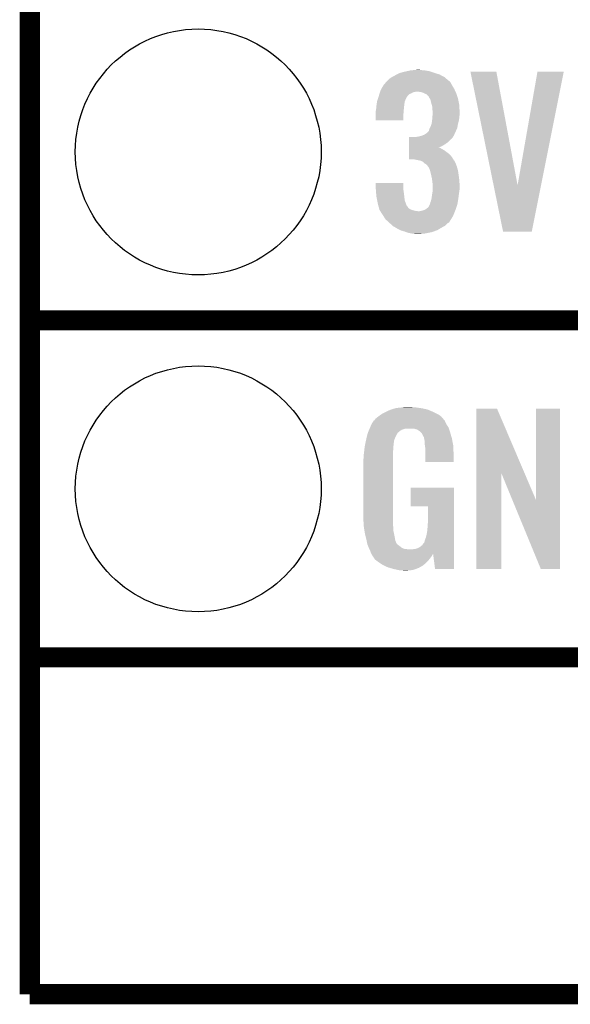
# Model space of a CAD drawing. Extents: x -0.05 to 0.95, y -0.15 to 1.54.
# Tile 1 of 44: x -0.05 to 0.11, y -0.15 to 0.14. Entities that reach past the tile are written whole.
import ezdxf

# ---------------------------------------------------------------- set-up
doc = ezdxf.new("R2010")
doc.units = 0
doc.layers.get('0').update_dxf_attribs({"linetype": 'CONTINUOUS'})
for name, color, linetype in [('HOD_CAP_2_CLICK_V101_GKO', 5, 'CONTINUOUS'), ('HOD_CAP_2_CLICK_V101_GTO', 14, 'CONTINUOUS'), ('HOD_CAP_2_CLICK_V101_GTS', 12, 'CONTINUOUS')]:
    doc.layers.add(name, color=color, linetype=linetype)

# ---------------------------------------------------------------- blocks, each defined once
blk = doc.blocks.new('ROUND_15')
blk.add_circle((0, 0), 0.0365)

msp = doc.modelspace()

# ---------------------------------------------------------------- linework, layer by layer
at = {"layer": 'HOD_CAP_2_CLICK_V101_GKO', "const_width": 0.006}
for points in [[(-0.05, -0.15), (-0.05, 1.45)], [(-0.05, -0.15), (0.85, -0.15)]]:
    msp.add_lwpolyline(points, dxfattribs=at)
at = {"layer": 'HOD_CAP_2_CLICK_V101_GTO', "const_width": 0.006}
for points in [[(-0.05, 0.05), (0.153, 0.05)], [(-0.05, 0.05), (0.153, 0.05)], [(-0.05, -0.05), (0.13, -0.05)], [(-0.05, -0.05), (-0.0106, -0.05)]]:
    msp.add_lwpolyline(points, dxfattribs=at)
at = {"layer": 'HOD_CAP_2_CLICK_V101_GTO'}
for points in [[(0.0584, 0.1227), (0.05896, 0.123), (0.07216, 0.1227), (0.0716, 0.123)], [(0.05896, 0.123), (0.0597, 0.1234), (0.0716, 0.123), (0.07032, 0.1234)], [(0.0597, 0.1234), (0.06007, 0.1235), (0.07032, 0.1234), (0.07, 0.1235)], [(0.06007, 0.1235), (0.0612, 0.1238), (0.07, 0.1235), (0.0691, 0.1238)], [(0.0612, 0.1238), (0.0621, 0.124), (0.0691, 0.1238), (0.0685, 0.124)], [(0.0621, 0.124), (0.063, 0.1242), (0.0685, 0.124), (0.0672, 0.1242)], [(0.063, 0.1242), (0.06405, 0.1243), (0.0672, 0.1242), (0.0661, 0.1243)], [(0.06405, 0.1243), (0.0651, 0.1244), (0.0661, 0.1243), (0.0657, 0.1244)], [(0.08768, 0.0901), (0.0808, 0.1238), (0.0948, 0.0901), (0.0885, 0.1238)], [(0.0808, 0.1238), (0.0808, 0.1238), (0.0885, 0.1238), (0.0808, 0.1238)], [(0.0948, 0.0901), (0.1007, 0.1238), (0.10176, 0.0901), (0.1085, 0.1238)], [(0.1007, 0.1238), (0.1007, 0.1238), (0.1085, 0.1238), (0.1007, 0.1238)], [(0.0549, 0.1197), (0.05566, 0.1206), (0.0754, 0.1197), (0.0749, 0.1206)], [(0.05566, 0.1206), (0.056, 0.121), (0.0749, 0.1206), (0.0746, 0.121)], [(0.056, 0.121), (0.0561, 0.1211), (0.0746, 0.121), (0.0744, 0.1211)], [(0.0561, 0.1211), (0.0566, 0.1216), (0.0744, 0.1211), (0.07381, 0.1216)], [(0.0566, 0.1216), (0.0573, 0.1221), (0.07381, 0.1216), (0.07322, 0.1221)], [(0.0573, 0.1221), (0.05748, 0.1222), (0.07322, 0.1221), (0.0731, 0.1222)], [(0.05748, 0.1222), (0.0584, 0.1227), (0.0731, 0.1222), (0.07216, 0.1227)], [(0.05363, 0.1167), (0.05379, 0.1172), (0.0622, 0.1167), (0.0627, 0.1172)], [(0.05379, 0.1172), (0.05385, 0.1174), (0.0627, 0.1172), (0.0633, 0.1174)], [(0.05385, 0.1174), (0.05394, 0.1177), (0.0633, 0.1174), (0.0638, 0.1177)], [(0.05394, 0.1177), (0.05401, 0.1179), (0.0638, 0.1177), (0.0648, 0.1179)], [(0.05401, 0.1179), (0.0541, 0.1182), (0.07637, 0.1179), (0.07623, 0.1182)], [(0.0541, 0.1182), (0.05437, 0.1187), (0.07623, 0.1182), (0.076, 0.1187)], [(0.05437, 0.1187), (0.0549, 0.1197), (0.076, 0.1187), (0.0754, 0.1197)], [(0.066, 0.1178), (0.0651, 0.1179), (0.07642, 0.1178), (0.07637, 0.1179)], [(0.0667, 0.1176), (0.066, 0.1178), (0.07651, 0.1176), (0.07642, 0.1178)], [(0.0671, 0.1174), (0.0667, 0.1176), (0.0766, 0.1174), (0.07651, 0.1176)], [(0.0673, 0.1173), (0.0671, 0.1174), (0.07663, 0.1173), (0.0766, 0.1174)], [(0.0678, 0.1171), (0.0673, 0.1173), (0.0767, 0.1171), (0.07663, 0.1173)], [(0.0684, 0.1165), (0.0678, 0.1171), (0.0769, 0.1165), (0.0767, 0.1171)], [(0.0529, 0.1137), (0.05297, 0.1142), (0.06114, 0.1137), (0.0612, 0.1142)], [(0.05297, 0.1142), (0.05307, 0.1149), (0.0612, 0.1142), (0.0613, 0.1149)], [(0.05307, 0.1149), (0.0531, 0.1151), (0.0613, 0.1149), (0.06138, 0.1151)], [(0.0531, 0.1151), (0.05337, 0.1159), (0.06138, 0.1151), (0.0617, 0.1159)], [(0.05337, 0.1159), (0.0534, 0.116), (0.0617, 0.1159), (0.0618, 0.116)], [(0.0534, 0.116), (0.05343, 0.1161), (0.0618, 0.116), (0.0618, 0.1161)], [(0.05343, 0.1161), (0.0536, 0.1166), (0.0618, 0.1161), (0.06213, 0.1166)], [(0.0536, 0.1166), (0.05363, 0.1167), (0.06213, 0.1166), (0.0622, 0.1167)], [(0.0685, 0.1163), (0.0684, 0.1165), (0.07697, 0.1163), (0.0769, 0.1165)], [(0.0685, 0.1162), (0.0685, 0.1163), (0.077, 0.1162), (0.07697, 0.1163)], [(0.0687, 0.1159), (0.0685, 0.1162), (0.0771, 0.1159), (0.077, 0.1162)], [(0.0689, 0.1156), (0.0687, 0.1159), (0.07716, 0.1156), (0.0771, 0.1159)], [(0.0691, 0.1148), (0.0689, 0.1156), (0.07732, 0.1148), (0.07716, 0.1156)], [(0.06934, 0.1139), (0.0691, 0.1148), (0.0775, 0.1139), (0.07732, 0.1148)], [(0.0527, 0.1122), (0.05273, 0.1123), (0.06099, 0.1122), (0.061, 0.1123)], [(0.0527, 0.1111), (0.0527, 0.1122), (0.0609, 0.1111), (0.06099, 0.1122)], [(0.0527, 0.1094), (0.0527, 0.1111), (0.0609, 0.1094), (0.0609, 0.1111)], [(0.05273, 0.1123), (0.0528, 0.1126), (0.061, 0.1123), (0.06103, 0.1126)], [(0.0528, 0.1126), (0.05287, 0.1134), (0.06103, 0.1126), (0.0611, 0.1134)], [(0.05287, 0.1134), (0.0529, 0.1137), (0.0611, 0.1134), (0.06114, 0.1137)], [(0.0695, 0.1133), (0.06934, 0.1139), (0.07753, 0.1133), (0.0775, 0.1139)], [(0.0695, 0.1126), (0.0695, 0.1133), (0.07756, 0.1126), (0.07753, 0.1133)], [(0.0696, 0.1121), (0.0695, 0.1126), (0.07759, 0.1121), (0.07756, 0.1126)], [(0.06951, 0.1103), (0.06957, 0.1111), (0.0775, 0.1103), (0.0776, 0.1111)], [(0.06957, 0.1111), (0.0696, 0.1115), (0.0776, 0.1111), (0.0776, 0.1115)], [(0.0696, 0.1118), (0.0696, 0.1121), (0.0776, 0.1118), (0.07759, 0.1121)], [(0.0696, 0.1115), (0.0696, 0.1118), (0.0776, 0.1115), (0.0776, 0.1118)], [(0.0692, 0.1081), (0.06924, 0.1083), (0.07707, 0.1081), (0.0771, 0.1083)], [(0.06924, 0.1083), (0.0694, 0.1091), (0.0771, 0.1083), (0.07732, 0.1091)], [(0.0694, 0.1091), (0.06943, 0.1094), (0.07732, 0.1091), (0.0774, 0.1094)], [(0.06943, 0.1094), (0.0695, 0.1102), (0.0774, 0.1094), (0.07749, 0.1102)], [(0.0695, 0.1102), (0.06951, 0.1103), (0.07749, 0.1102), (0.0775, 0.1103)], [(0.0671, 0.1051), (0.0677, 0.1055), (0.07599, 0.1051), (0.07617, 0.1055)], [(0.0677, 0.1055), (0.0685, 0.1063), (0.07617, 0.1055), (0.07654, 0.1063)], [(0.0685, 0.1063), (0.0686, 0.1068), (0.07654, 0.1063), (0.07676, 0.1068)], [(0.0686, 0.1068), (0.06875, 0.1071), (0.07676, 0.1068), (0.0769, 0.1071)], [(0.06875, 0.1071), (0.0689, 0.1074), (0.0769, 0.1071), (0.07695, 0.1074)], [(0.0689, 0.1074), (0.0692, 0.1081), (0.07695, 0.1074), (0.07707, 0.1081)], [(0.0626, 0.1039), (0.0626, 0.1044), (0.0752, 0.1039), (0.0756, 0.1044)], [(0.0626, 0.1034), (0.0626, 0.1039), (0.0746, 0.1034), (0.0752, 0.1039)], [(0.0626, 0.1028), (0.0626, 0.1034), (0.074, 0.1028), (0.0746, 0.1034)], [(0.0626, 0.1023), (0.0626, 0.1028), (0.0733, 0.1023), (0.074, 0.1028)], [(0.0626, 0.1017), (0.0626, 0.1023), (0.0723, 0.1017), (0.0733, 0.1023)], [(0.0644, 0.1044), (0.0649, 0.1045), (0.0756, 0.1044), (0.07565, 0.1045)], [(0.0649, 0.1045), (0.0656, 0.1046), (0.07565, 0.1045), (0.0757, 0.1046)], [(0.0656, 0.1046), (0.0663, 0.1048), (0.0757, 0.1046), (0.0758, 0.1048)], [(0.0663, 0.1048), (0.06657, 0.1049), (0.0758, 0.1048), (0.0759, 0.1049)], [(0.06657, 0.1049), (0.0671, 0.1051), (0.0759, 0.1049), (0.07599, 0.1051)], [(0.0626, 0.1013), (0.0626, 0.1017), (0.0713, 0.1013), (0.0723, 0.1017)], [(0.0626, 0.1012), (0.0626, 0.1013), (0.0718, 0.1012), (0.0714, 0.1013)], [(0.0626, 0.1009), (0.0626, 0.1012), (0.0723, 0.1009), (0.0718, 0.1012)], [(0.0626, 0.1005), (0.0626, 0.1009), (0.073, 0.1005), (0.0723, 0.1009)], [(0.0626, 0.1), (0.0626, 0.1005), (0.0737, 0.1), (0.073, 0.1005)], [(0.0626, 0.0993), (0.0626, 0.1), (0.0746, 0.0993), (0.0737, 0.1)], [(0.0626, 0.0985), (0.0626, 0.0993), (0.0753, 0.0985), (0.0746, 0.0993)], [(0.0626, 0.0978), (0.0626, 0.0985), (0.07572, 0.0978), (0.0753, 0.0985)], [(0.0655, 0.0975), (0.064, 0.0978), (0.0759, 0.0975), (0.07572, 0.0978)], [(0.066, 0.0974), (0.0655, 0.0975), (0.07605, 0.0974), (0.076, 0.0975)], [(0.0655, 0.0975), (0.0655, 0.0975), (0.076, 0.0975), (0.0759, 0.0975)], [(0.0667, 0.0971), (0.066, 0.0974), (0.0762, 0.0971), (0.07605, 0.0974)], [(0.0672, 0.0966), (0.0667, 0.0971), (0.07641, 0.0966), (0.0762, 0.0971)], [(0.06753, 0.0964), (0.0672, 0.0966), (0.0765, 0.0964), (0.07641, 0.0966)], [(0.0677, 0.0963), (0.06753, 0.0964), (0.07654, 0.0963), (0.0765, 0.0964)], [(0.068, 0.096), (0.0677, 0.0963), (0.07665, 0.096), (0.07654, 0.0963)], [(0.0682, 0.0957), (0.068, 0.096), (0.07676, 0.0957), (0.07665, 0.096)], [(0.0683, 0.0956), (0.0682, 0.0957), (0.0768, 0.0956), (0.07676, 0.0957)], [(0.0687, 0.0948), (0.0683, 0.0956), (0.07702, 0.0948), (0.0768, 0.0956)], [(0.06879, 0.0945), (0.0687, 0.0948), (0.0771, 0.0945), (0.07702, 0.0948)], [(0.069, 0.0938), (0.06879, 0.0945), (0.07721, 0.0938), (0.0771, 0.0945)], [(0.06913, 0.0932), (0.069, 0.0938), (0.0773, 0.0932), (0.07721, 0.0938)], [(0.0527, 0.0891), (0.0527, 0.0908), (0.0609, 0.0891), (0.0609, 0.0908)], [(0.0527, 0.0908), (0.0527, 0.0908), (0.0609, 0.0908), (0.0527, 0.0908)], [(0.0694, 0.092), (0.06913, 0.0932), (0.07745, 0.092), (0.0773, 0.0932)], [(0.06944, 0.0916), (0.0694, 0.092), (0.0775, 0.0916), (0.07745, 0.092)], [(0.0695, 0.0911), (0.06944, 0.0916), (0.07753, 0.0911), (0.0775, 0.0916)], [(0.0696, 0.0904), (0.0695, 0.0911), (0.07758, 0.0904), (0.07753, 0.0911)], [(0.05272, 0.0889), (0.0527, 0.0891), (0.0609, 0.0889), (0.0609, 0.0891)], [(0.05278, 0.0881), (0.05272, 0.0889), (0.061, 0.0881), (0.0609, 0.0889)], [(0.05284, 0.0874), (0.05278, 0.0881), (0.0611, 0.0874), (0.061, 0.0881)], [(0.06945, 0.0876), (0.06957, 0.0883), (0.0774, 0.0876), (0.0775, 0.0883)], [(0.06957, 0.0883), (0.0696, 0.0885), (0.0775, 0.0883), (0.07753, 0.0885)], [(0.0696, 0.09), (0.0696, 0.0904), (0.0776, 0.09), (0.07758, 0.0904)], [(0.0696, 0.0889), (0.0696, 0.09), (0.0776, 0.0889), (0.0776, 0.09)], [(0.0696, 0.0885), (0.0696, 0.0889), (0.07753, 0.0885), (0.0776, 0.0889)], [(0.0905, 0.0763), (0.08768, 0.0901), (0.099, 0.0763), (0.10176, 0.0901)], [(0.0529, 0.0867), (0.05284, 0.0874), (0.06118, 0.0867), (0.0611, 0.0874)], [(0.05312, 0.0856), (0.0529, 0.0867), (0.0613, 0.0856), (0.06118, 0.0867)], [(0.0533, 0.0847), (0.05312, 0.0856), (0.06164, 0.0847), (0.0613, 0.0856)], [(0.0688, 0.0845), (0.0689, 0.085), (0.07693, 0.0845), (0.07702, 0.085)], [(0.0689, 0.085), (0.0691, 0.0855), (0.07702, 0.085), (0.0771, 0.0855)], [(0.0691, 0.0855), (0.06923, 0.0861), (0.0771, 0.0855), (0.0772, 0.0861)], [(0.06923, 0.0861), (0.0693, 0.0864), (0.0772, 0.0861), (0.07724, 0.0864)], [(0.0693, 0.0864), (0.0694, 0.0873), (0.07724, 0.0864), (0.07736, 0.0873)], [(0.0694, 0.0873), (0.06945, 0.0876), (0.07736, 0.0873), (0.0774, 0.0876)], [(0.05348, 0.084), (0.0533, 0.0847), (0.0619, 0.084), (0.06164, 0.0847)], [(0.05354, 0.0838), (0.05348, 0.084), (0.0621, 0.0838), (0.062, 0.084)], [(0.05348, 0.084), (0.05348, 0.084), (0.062, 0.084), (0.0619, 0.084)], [(0.05362, 0.0835), (0.05354, 0.0838), (0.0623, 0.0835), (0.0621, 0.0838)], [(0.05369, 0.0832), (0.05362, 0.0835), (0.0626, 0.0832), (0.0623, 0.0835)], [(0.05377, 0.0829), (0.05369, 0.0832), (0.0631, 0.0829), (0.0626, 0.0832)], [(0.0538, 0.0828), (0.05377, 0.0829), (0.0634, 0.0828), (0.0631, 0.0829)], [(0.05386, 0.0827), (0.0538, 0.0828), (0.0637, 0.0827), (0.0634, 0.0828)], [(0.05399, 0.0825), (0.05386, 0.0827), (0.0645, 0.0825), (0.0637, 0.0827)], [(0.05406, 0.0824), (0.05399, 0.0825), (0.0653, 0.0824), (0.0645, 0.0825)], [(0.05502, 0.0809), (0.05406, 0.0824), (0.0756, 0.0809), (0.07622, 0.0824)], [(0.0657, 0.0824), (0.0661, 0.0825), (0.07622, 0.0824), (0.07626, 0.0825)], [(0.0661, 0.0825), (0.0666, 0.0826), (0.07626, 0.0825), (0.0763, 0.0826)], [(0.0666, 0.0826), (0.0672, 0.0828), (0.0763, 0.0826), (0.07637, 0.0828)], [(0.0672, 0.0828), (0.0677, 0.0831), (0.07637, 0.0828), (0.07648, 0.0831)], [(0.0677, 0.0831), (0.0683, 0.0836), (0.07648, 0.0831), (0.07665, 0.0836)], [(0.0683, 0.0836), (0.0686, 0.0841), (0.07665, 0.0836), (0.07683, 0.0841)], [(0.0686, 0.0842), (0.06867, 0.0843), (0.07686, 0.0842), (0.0769, 0.0843)], [(0.0686, 0.0841), (0.0686, 0.0842), (0.07683, 0.0841), (0.07686, 0.0842)], [(0.06867, 0.0843), (0.0688, 0.0845), (0.0769, 0.0843), (0.07693, 0.0845)], [(0.0556, 0.08), (0.05502, 0.0809), (0.07504, 0.08), (0.0756, 0.0809)], [(0.05637, 0.0793), (0.0556, 0.08), (0.0746, 0.0793), (0.07504, 0.08)], [(0.05659, 0.0791), (0.05637, 0.0793), (0.0745, 0.0791), (0.0746, 0.0793)], [(0.05692, 0.0788), (0.05659, 0.0791), (0.074, 0.0788), (0.0745, 0.0791)], [(0.05769, 0.0781), (0.05692, 0.0788), (0.0733, 0.0781), (0.074, 0.0788)], [(0.0578, 0.078), (0.05769, 0.0781), (0.07312, 0.078), (0.0733, 0.0781)], [(0.05866, 0.0775), (0.0578, 0.078), (0.0722, 0.0775), (0.07312, 0.078)], [(0.059, 0.0773), (0.05866, 0.0775), (0.07186, 0.0773), (0.0722, 0.0775)], [(0.05992, 0.0768), (0.059, 0.0773), (0.071, 0.0768), (0.07186, 0.0773)], [(0.0601, 0.0767), (0.05992, 0.0768), (0.07073, 0.0767), (0.071, 0.0768)], [(0.0612, 0.0764), (0.0601, 0.0767), (0.06993, 0.0764), (0.07073, 0.0767)], [(0.06175, 0.0762), (0.0612, 0.0764), (0.0694, 0.0762), (0.06993, 0.0764)], [(0.0623, 0.076), (0.06175, 0.0762), (0.0684, 0.076), (0.0694, 0.0762)], [(0.0633, 0.0758), (0.0623, 0.076), (0.0674, 0.0758), (0.0684, 0.076)], [(0.0641, 0.0757), (0.0633, 0.0758), (0.0663, 0.0757), (0.0674, 0.0758)], [(0.0647, 0.0756), (0.0641, 0.0757), (0.0652, 0.0756), (0.0663, 0.0757)], [(0.056, 0.023), (0.0569, 0.0234), (0.06934, 0.023), (0.06843, 0.0234)], [(0.0569, 0.0234), (0.0572, 0.0235), (0.06843, 0.0234), (0.0682, 0.0235)], [(0.0572, 0.0235), (0.0578, 0.0237), (0.0682, 0.0235), (0.06735, 0.0237)], [(0.0578, 0.0237), (0.05847, 0.0239), (0.06735, 0.0237), (0.0665, 0.0239)], [(0.05847, 0.0239), (0.0588, 0.024), (0.0665, 0.0239), (0.06575, 0.024)], [(0.0588, 0.024), (0.06, 0.0241), (0.06575, 0.024), (0.065, 0.0241)], [(0.06, 0.0241), (0.0606, 0.0242), (0.065, 0.0241), (0.0644, 0.0242)], [(0.0606, 0.0242), (0.0612, 0.0243), (0.0637, 0.0242), (0.0633, 0.0243)], [(0.0826, 0.0046), (0.0826, 0.0238), (0.09689, 0.0046), (0.0887, 0.0238)], [(0.0826, 0.0238), (0.0826, 0.0238), (0.0887, 0.0238), (0.0826, 0.0238)], [(0.1003, -0.0034), (0.1003, 0.0238), (0.1074, -0.0034), (0.1074, 0.0238)], [(0.1003, 0.0238), (0.1003, 0.0238), (0.1074, 0.0238), (0.1003, 0.0238)], [(0.0523, 0.0203), (0.05248, 0.0206), (0.0731, 0.0203), (0.0728, 0.0206)], [(0.05248, 0.0206), (0.0526, 0.0208), (0.0728, 0.0206), (0.0727, 0.0208)], [(0.0526, 0.0208), (0.0535, 0.0215), (0.0727, 0.0208), (0.0721, 0.0215)], [(0.0535, 0.0215), (0.05419, 0.022), (0.0721, 0.0215), (0.0714, 0.022)], [(0.05419, 0.022), (0.0546, 0.0223), (0.0714, 0.022), (0.0708, 0.0223)], [(0.0546, 0.0223), (0.0556, 0.0228), (0.0708, 0.0223), (0.0698, 0.0228)], [(0.0556, 0.0228), (0.056, 0.023), (0.0698, 0.0228), (0.06934, 0.023)], [(0.05072, 0.0175), (0.05089, 0.0179), (0.0604, 0.0175), (0.0615, 0.0179)], [(0.05089, 0.0179), (0.05102, 0.0182), (0.0744, 0.0179), (0.0743, 0.0182)], [(0.05089, 0.0179), (0.05089, 0.0179), (0.0615, 0.0179), (0.064, 0.0179)], [(0.05102, 0.0182), (0.0511, 0.0184), (0.0743, 0.0182), (0.07417, 0.0184)], [(0.0511, 0.0184), (0.0515, 0.0193), (0.07417, 0.0184), (0.0736, 0.0193)], [(0.0515, 0.0193), (0.0521, 0.0202), (0.0736, 0.0193), (0.0732, 0.0202)], [(0.0521, 0.0202), (0.0521, 0.0203), (0.0732, 0.0202), (0.0731, 0.0203)], [(0.0646, 0.0177), (0.064, 0.0179), (0.07447, 0.0177), (0.0744, 0.0179)], [(0.065, 0.0176), (0.0646, 0.0177), (0.0745, 0.0176), (0.07447, 0.0177)], [(0.0656, 0.0172), (0.065, 0.0176), (0.07463, 0.0172), (0.0745, 0.0176)], [(0.0498, 0.0144), (0.05001, 0.0153), (0.05817, 0.0144), (0.0585, 0.0153)], [(0.05001, 0.0153), (0.0502, 0.0161), (0.0585, 0.0153), (0.0589, 0.0161)], [(0.0502, 0.0161), (0.0503, 0.0165), (0.0589, 0.0161), (0.05917, 0.0165)], [(0.0503, 0.0165), (0.05038, 0.0167), (0.05917, 0.0165), (0.0593, 0.0167)], [(0.05038, 0.0167), (0.05043, 0.0168), (0.0593, 0.0167), (0.0595, 0.0168)], [(0.05043, 0.0168), (0.05059, 0.0172), (0.0595, 0.0168), (0.0599, 0.0172)], [(0.05059, 0.0172), (0.05072, 0.0175), (0.0599, 0.0172), (0.0604, 0.0175)], [(0.0658, 0.0171), (0.0656, 0.0172), (0.07467, 0.0171), (0.07463, 0.0172)], [(0.06614, 0.0167), (0.0658, 0.0171), (0.0748, 0.0167), (0.07467, 0.0171)], [(0.0664, 0.0164), (0.06614, 0.0167), (0.07489, 0.0164), (0.0748, 0.0167)], [(0.0668, 0.0156), (0.0664, 0.0164), (0.07512, 0.0156), (0.07489, 0.0164)], [(0.067, 0.0153), (0.0668, 0.0156), (0.07521, 0.0153), (0.07512, 0.0156)], [(0.067, 0.015), (0.067, 0.0153), (0.0753, 0.015), (0.07521, 0.0153)], [(0.0671, 0.0148), (0.067, 0.015), (0.07534, 0.0148), (0.0753, 0.015)], [(0.0671, 0.0147), (0.0671, 0.0148), (0.07536, 0.0147), (0.07534, 0.0148)], [(0.0672, 0.0142), (0.0671, 0.0147), (0.07545, 0.0142), (0.07536, 0.0147)], [(0.04922, 0.0108), (0.04932, 0.0117), (0.0578, 0.0108), (0.0579, 0.0117)], [(0.04932, 0.0117), (0.04939, 0.0124), (0.0579, 0.0117), (0.0579, 0.0124)], [(0.04939, 0.0124), (0.0494, 0.0125), (0.0579, 0.0124), (0.05792, 0.0125)], [(0.0494, 0.0125), (0.04951, 0.013), (0.05792, 0.0125), (0.058, 0.013)], [(0.04951, 0.013), (0.04961, 0.0135), (0.058, 0.013), (0.058, 0.0135)], [(0.04961, 0.0135), (0.04969, 0.0139), (0.058, 0.0135), (0.0581, 0.0139)], [(0.04969, 0.0139), (0.04976, 0.0142), (0.0581, 0.0139), (0.0581, 0.0142)], [(0.04976, 0.0142), (0.0498, 0.0144), (0.0581, 0.0142), (0.05817, 0.0144)], [(0.0672, 0.0134), (0.0672, 0.0142), (0.0756, 0.0134), (0.07545, 0.0142)], [(0.06728, 0.0129), (0.0672, 0.0134), (0.0757, 0.0129), (0.0756, 0.0134)], [(0.0674, 0.0121), (0.06728, 0.0129), (0.07573, 0.0121), (0.0757, 0.0129)], [(0.0674, 0.0105), (0.0674, 0.0121), (0.0758, 0.0105), (0.07573, 0.0121)], [(0.049, 0.0086), (0.0491, 0.0092), (0.0578, 0.0086), (0.0578, 0.0092)], [(0.0491, 0.0099), (0.0492, 0.0106), (0.0578, 0.0099), (0.0578, 0.0106)], [(0.0491, 0.0092), (0.0491, 0.0099), (0.0578, 0.0092), (0.0578, 0.0099)], [(0.0492, 0.0106), (0.04922, 0.0108), (0.0578, 0.0106), (0.0578, 0.0108)], [(0.0674, 0.008), (0.0674, 0.0105), (0.0758, 0.008), (0.0758, 0.0105)], [(0.049, -0.0081), (0.049, 0.0086), (0.0578, -0.0081), (0.0578, 0.0086)], [(0.0826, -0.0238), (0.0826, 0.0046), (0.09, -0.0238), (0.09, 0.0046)], [(0.09329, -0.0034), (0.09, 0.0046), (0.1003, -0.0034), (0.09689, 0.0046)], [(0.0631, -0.0052), (0.0631, 0.0003), (0.0759, -0.0052), (0.0759, 0.0003)], [(0.0631, 0.0003), (0.0631, 0.0003), (0.0759, 0.0003), (0.0631, 0.0003)], [(0.0682, -0.0096), (0.0682, -0.0052), (0.0759, -0.0096), (0.0759, -0.0052)], [(0.1017, -0.0238), (0.09329, -0.0034), (0.1074, -0.0238), (0.1074, -0.0034)], [(0.04909, -0.0106), (0.049, -0.0081), (0.0578, -0.0106), (0.0578, -0.0081)], [(0.0491, -0.0109), (0.04909, -0.0106), (0.05784, -0.0109), (0.0578, -0.0106)], [(0.04918, -0.0114), (0.0491, -0.0109), (0.0579, -0.0114), (0.05784, -0.0109)], [(0.04932, -0.0123), (0.04918, -0.0114), (0.0579, -0.0123), (0.0579, -0.0114)], [(0.068, -0.0124), (0.0681, -0.0111), (0.0759, -0.0124), (0.0759, -0.0111)], [(0.0681, -0.0111), (0.0682, -0.0096), (0.0759, -0.0111), (0.0759, -0.0096)], [(0.04947, -0.0132), (0.04932, -0.0123), (0.0581, -0.0132), (0.0579, -0.0123)], [(0.0495, -0.0134), (0.04947, -0.0132), (0.05814, -0.0134), (0.0581, -0.0132)], [(0.0497, -0.0142), (0.0495, -0.0134), (0.0583, -0.0142), (0.05814, -0.0134)], [(0.04997, -0.0153), (0.0497, -0.0142), (0.0585, -0.0153), (0.0583, -0.0142)], [(0.0673, -0.0151), (0.0676, -0.0144), (0.0759, -0.0151), (0.0759, -0.0144)], [(0.0676, -0.0144), (0.0678, -0.0135), (0.0759, -0.0144), (0.0759, -0.0135)], [(0.0678, -0.0135), (0.068, -0.0124), (0.0759, -0.0135), (0.0759, -0.0124)], [(0.05, -0.0154), (0.04997, -0.0153), (0.05854, -0.0154), (0.0585, -0.0153)], [(0.05014, -0.0161), (0.05, -0.0154), (0.0588, -0.0161), (0.05854, -0.0154)], [(0.05016, -0.0162), (0.05014, -0.0161), (0.0589, -0.0162), (0.0588, -0.0161)], [(0.0502, -0.0164), (0.05016, -0.0162), (0.059, -0.0164), (0.0589, -0.0162)], [(0.05042, -0.017), (0.0502, -0.0164), (0.0598, -0.017), (0.059, -0.0164)], [(0.0505, -0.0172), (0.05042, -0.017), (0.06005, -0.0172), (0.0598, -0.017)], [(0.05059, -0.0174), (0.0505, -0.0172), (0.0603, -0.0174), (0.06005, -0.0172)], [(0.05076, -0.0178), (0.05059, -0.0174), (0.0611, -0.0178), (0.0603, -0.0174)], [(0.0652, -0.0176), (0.0659, -0.0172), (0.0759, -0.0176), (0.0759, -0.0172)], [(0.0659, -0.0172), (0.0665, -0.0167), (0.0759, -0.0172), (0.0759, -0.0167)], [(0.0665, -0.0167), (0.067, -0.016), (0.0759, -0.0167), (0.0759, -0.016)], [(0.067, -0.016), (0.0671, -0.0159), (0.0759, -0.016), (0.0759, -0.0159)], [(0.0671, -0.0159), (0.0672, -0.0156), (0.0759, -0.0159), (0.0759, -0.0156)], [(0.0672, -0.0156), (0.0673, -0.0151), (0.0759, -0.0156), (0.0759, -0.0151)], [(0.0508, -0.0179), (0.05076, -0.0178), (0.0619, -0.0179), (0.0611, -0.0178)], [(0.05085, -0.018), (0.0508, -0.0179), (0.0629, -0.018), (0.0619, -0.0179)], [(0.0511, -0.0185), (0.05085, -0.018), (0.0759, -0.0185), (0.0759, -0.018)], [(0.0513, -0.0191), (0.0511, -0.0185), (0.0759, -0.0191), (0.0759, -0.0185)], [(0.05132, -0.01914), (0.0513, -0.0191), (0.0759, -0.01914), (0.0759, -0.0191)], [(0.0514, -0.0193), (0.05132, -0.01914), (0.0697, -0.0193), (0.0697, -0.01914)], [(0.0515, -0.0195), (0.0514, -0.0193), (0.06959, -0.0195), (0.0697, -0.0193)], [(0.05183, -0.02), (0.0515, -0.0195), (0.0693, -0.02), (0.06959, -0.0195)], [(0.0519, -0.0201), (0.05183, -0.02), (0.06922, -0.0201), (0.0693, -0.02)], [(0.052, -0.0202), (0.0519, -0.0201), (0.06915, -0.0202), (0.06922, -0.0201)], [(0.052, -0.0203), (0.052, -0.0202), (0.06908, -0.0203), (0.06915, -0.0202)], [(0.05236, -0.0208), (0.052, -0.0203), (0.0687, -0.0208), (0.06908, -0.0203)], [(0.0634, -0.018), (0.0639, -0.0179), (0.0759, -0.018), (0.0759, -0.0179)], [(0.0639, -0.0179), (0.0646, -0.0178), (0.0759, -0.0179), (0.0759, -0.0178)], [(0.0646, -0.0178), (0.0652, -0.0176), (0.0759, -0.0178), (0.0759, -0.0176)], [(0.0703, -0.0238), (0.0697, -0.01914), (0.0759, -0.0238), (0.0759, -0.01914)], [(0.0525, -0.021), (0.05236, -0.0208), (0.06852, -0.021), (0.0687, -0.0208)], [(0.0533, -0.0216), (0.0525, -0.021), (0.06799, -0.0216), (0.06852, -0.021)], [(0.05345, -0.0217), (0.0533, -0.0216), (0.0679, -0.0217), (0.06799, -0.0216)], [(0.0548, -0.0226), (0.05345, -0.0217), (0.06691, -0.0226), (0.0679, -0.0217)], [(0.05501, -0.0227), (0.0548, -0.0226), (0.0668, -0.0227), (0.06691, -0.0226)], [(0.0563, -0.0233), (0.05501, -0.0227), (0.06575, -0.0233), (0.0668, -0.0227)], [(0.05698, -0.0235), (0.0563, -0.0233), (0.0654, -0.0235), (0.06575, -0.0233)], [(0.058, -0.0238), (0.05698, -0.0235), (0.06455, -0.0238), (0.0654, -0.0235)], [(0.0594, -0.0241), (0.058, -0.0238), (0.0637, -0.0241), (0.06455, -0.0238)], [(0.06, -0.0242), (0.0594, -0.0241), (0.0627, -0.0242), (0.0637, -0.0241)], [(0.0611, -0.0243), (0.0606, -0.0242), (0.0617, -0.0243), (0.0627, -0.0242)]]:
    msp.add_solid(points, dxfattribs=at)

# ---------------------------------------------------------------- block references
at = {"layer": 'HOD_CAP_2_CLICK_V101_GTS'}
for p in [(0, 0.1), (0, 0)]:
    msp.add_blockref('ROUND_15', p, dxfattribs=at)

doc.saveas('drawing.dxf')
